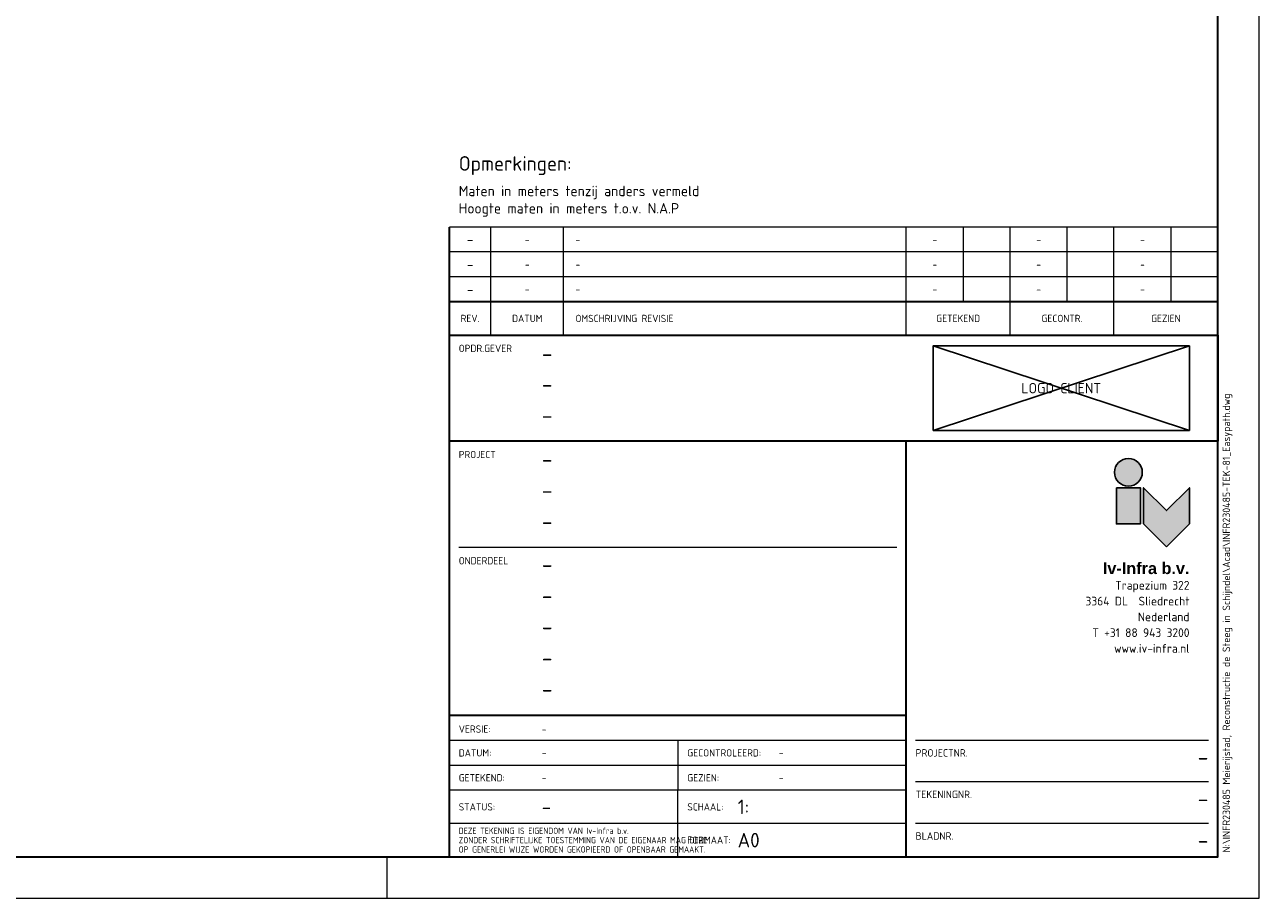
# Paper-space layout 'A0' of a CAD drawing. Header units: metres. Extents: x 0 to 1189, y 0 to 841.
# Tile 2 of 3: x 892 to 1189, y 0 to 210. Entities that reach past the tile are written whole.
import ezdxf
from ezdxf.enums import TextEntityAlignment as Align

# ---------------------------------------------------------------- set-up
doc = ezdxf.new("R2010")
doc.units = ezdxf.units.M
doc.layers.get('0').update_dxf_attribs({"color": 151})
doc.layers.get('Defpoints').update_dxf_attribs({"color": 171})
for name, color, linetype, lineweight in [('X-XX-AL-T25', 7, 'Continuous', 25), ('X-XX-AL-T35', 7, 'Continuous', 35), ('X-XX-AL-TEKENBLAD_KADER-G', 7, 'Continuous', 25), ('X-XX-AL-TEKENBLAD_TITELBLOK-S-1', 7, 'Continuous', 25), ('X-XX-AL-TEKENBLAD_WIJZIGINGSBLOK-S-1', 7, 'Continuous', 25)]:
    doc.layers.add(name, color=color, linetype=linetype, lineweight=lineweight)
doc.layers.add('X-XX-AL-TEKENBLAD_TITELBLOK_BEDRIJFSLOGO-S-1', color=7, linetype='Continuous')
doc.styles.add('Iv-Tekeninghoofd-2', font='arialbd.ttf', dxfattribs={"height": 2.8})
doc.styles.add('NLCS-ISO', font='NLCS-ISO.TTF')

# ---------------------------------------------------------------- blocks, each defined once
blk = doc.blocks.new('Iv-Revisieblok_voettekst_V2.8')
at = {"linetype": 'Continuous', "lineweight": 35}
for p in [(185, 8), (0, 0)]:
    blk.add_line(p, (0, 8), dxfattribs=at)
at = {"linetype": 'Continuous', "lineweight": 18}
for p, q in [((10, 0), (10, 8)), ((27.5, 0), (27.5, 8)), ((110, 0), (110, 8)), ((135, 0), (135, 8)), ((160, 0), (160, 8))]:
    blk.add_line(p, q, dxfattribs=at)
at = {"linetype": 'Continuous', "lineweight": 35}
blk.add_lwpolyline([(0, 0), (185, 0)], dxfattribs=at)
at = {"linetype": 'Continuous', "lineweight": 25, "style": 'NLCS-ISO'}
for s, p in [('REV.', (5, 4)), ('DATUM', (18.75, 4))]:
    blk.add_text(s, height=1.75, dxfattribs=at).set_placement(p, align=Align.MIDDLE)
blk.add_text('OMSCHRIJVING REVISIE', height=1.75, dxfattribs=at).set_placement((30.36, 4), align=Align.MIDDLE_LEFT)
for s, p in [('GETEKEND', (122.5, 4)), ('GECONTR.', (147.5, 4)), ('GEZIEN', (172.5, 4))]:
    blk.add_text(s, height=1.75, dxfattribs=at).set_placement(p, align=Align.MIDDLE_CENTER)
blk = doc.blocks.new('Iv-Revisieblok_attributes_V2.8')
at = {"linetype": 'Continuous', "lineweight": 18}
for p, q in [((185, 6), (0, 6)), ((10, 0), (10, 6)), ((27.5, 0), (27.5, 6)), ((110, 0), (110, 6)), ((123.75, 0), (123.75, 6)), ((135, 0), (135, 6)), ((148.75, 0), (148.75, 6)), ((160, 0), (160, 6)), ((173.75, 0), (173.75, 6)), ((185, 0), (0, 0))]:
    blk.add_line(p, q, dxfattribs=at)
at = {"linetype": 'Continuous', "lineweight": 35}
blk.add_line((0, 0), (0, 6), dxfattribs=at)
at = {"linetype": 'Continuous', "lineweight": 25, "style": 'NLCS-ISO', "flags": 8}
blk.add_attdef('REV_NO', text='', height=2.5, dxfattribs=at).set_placement((5, 3), align=Align.MIDDLE_CENTER)
at = {"linetype": 'Continuous', "lineweight": 18, "style": 'NLCS-ISO', "flags": 8}
for tag, p in [('REV_DATE', (18.75, 3)), ('REV_DRAW', (116.875, 3)), ('REV_CHECKED', (141.875, 3)), ('REV_APPROVED', (166.875, 3))]:
    blk.add_attdef(tag, text='', height=1.8, dxfattribs=at).set_placement(p, align=Align.MIDDLE_CENTER)
blk.add_attdef('REV_DESCRIPTION', text='', height=1.8, dxfattribs=at).set_placement((30.364, 3), align=Align.MIDDLE_LEFT)
blk = doc.blocks.new('Iv-Border_A0')
at = {"lineweight": 18}
blk.add_line((-210, 0), (-210, 10), dxfattribs=at)
blk.add_lwpolyline([(-1189, 0), (0, 0), (0, 841), (-1189, 841)], close=True, dxfattribs=at)
at = {"lineweight": 35}
blk.add_lwpolyline([(-1179, 10), (-10, 10), (-10, 831), (-1179, 831)], close=True, dxfattribs=at)
blk = doc.blocks.new('*U49')
blk.add_blockref('Iv-Border_A0', (0, 0))
blk = doc.blocks.new('Iv-Logo-IV')
at = {"layer": 'X-XX-AL-TEKENBLAD_TITELBLOK_BEDRIJFSLOGO-S-1', "lineweight": 25, "true_color": 0x146852}
h = blk.add_hatch(color=126, dxfattribs=at)
edge = h.paths.add_edge_path()
edge.add_arc((-14.7, 12.4), 3.34, 0, 360)
for points in [[(-17.6, 8.7), (-17.6, 0), (-11.8, 0), (-11.8, 8.7)], [(-5.525, -5.525), (-11.05, 0), (-11.05, 8.7), (-5.525, 3.175), (0, 8.7), (0, 0)]]:
    blk.add_hatch(color=126, dxfattribs=at).paths.add_polyline_path(points)
at = {"layer": 'X-XX-AL-TEKENBLAD_TITELBLOK_BEDRIJFSLOGO-S-1', "color": 126, "lineweight": 25, "true_color": 0x146852}
for points in [[(-17.6, 8.7), (-17.6, 0), (-11.8, 0), (-11.8, 8.7)], [(-5.525, -5.525), (-11.05, 0), (-11.05, 8.7), (-5.525, 3.175), (0, 8.7), (0, 0)]]:
    blk.add_lwpolyline(points, close=True, dxfattribs=at)
blk.add_circle((-14.7, 12.4), 3.34, dxfattribs=at)
blk = doc.blocks.new('Addressblock_Iv-Infra SLI_V2.8')
at = {"linetype": 'Continuous', "lineweight": 25, "style": 'Iv-Tekeninghoofd-2'}
blk.add_text('Iv-Infra b.v.', height=2.8, dxfattribs=at).set_placement((0, 0), align=Align.RIGHT)
at = {"linetype": 'Continuous', "lineweight": 18, "style": 'NLCS-ISO'}
for s, p in [('Trapezium 322', (0, -3.75)), ('3364 DL  Sliedrecht', (0, -7.55)), ('Nederland', (0, -11.35)), ('T +31 88 943 3200', (0, -15.15)), ('www.iv-infra.nl', (0, -18.95))]:
    blk.add_text(s, height=2.1, dxfattribs=at).set_placement(p, align=Align.RIGHT)
blk = doc.blocks.new('Logoblok Iv-Infra SLI_A0_V2.8')
for name, p in [('Iv-Logo-IV', (-6.81, -19.88)), ('Addressblock_Iv-Infra SLI_V2.8', (-6.81, -31.97))]:
    blk.add_blockref(name, p)
blk = doc.blocks.new('*U55')
at = {"lineweight": 35}
for p, q in [((0, 100), (-185, 100)), ((-185, 0), (-185, 100)), ((-75, 0), (-75, 100)), ((-75, 34), (-185, 34))]:
    blk.add_line(p, q, dxfattribs=at)
at = {"lineweight": 18}
for p, q in [((-77.25, 74.44), (-182.75, 74.44)), ((-75, 28), (-185, 28)), ((-129.97, 28), (-129.97, 16)), ((-2.25, 28), (-72.75, 28)), ((-75, 22), (-185, 22)), ((-2.25, 18), (-72.75, 18)), ((-2.25, 18), (-72.75, 18)), ((-75, 16), (-185, 16)), ((-129.97, 0), (-129.97, 16)), ((-75, 8), (-185, 8)), ((-2.25, 8), (-72.75, 8))]:
    blk.add_line(p, q, dxfattribs=at)
blk.add_blockref('Logoblok Iv-Infra SLI_A0_V2.8', (0, 100))
at = {"lineweight": 18, "style": 'NLCS-ISO'}
for s, p in [('PROJECT', (-182.75, 95.93)), ('ONDERDEEL', (-182.75, 70.37))]:
    blk.add_text(s, height=1.75, dxfattribs=at).set_placement(p)
for s, height, p in [('VERSIE:', 1.75, (-182.75, 30.73)), ('DATUM:', 1.75, (-182.75, 25)), ('GECONTROLEERD:', 1.75, (-127.72, 25)), ('PROJECTNR.', 1.8, (-72.75, 25)), ('GETEKEND:', 1.75, (-182.75, 19)), ('GEZIEN:', 1.75, (-127.72, 19)), ('TEKENINGNR.', 1.8, (-72.75, 15)), ('STATUS:', 1.75, (-182.75, 12)), ('SCHAAL:', 1.75, (-127.72, 12)), ('FORMAAT:', 1.75, (-127.72, 4)), ('BLADNR.', 1.8, (-72.75, 5))]:
    blk.add_text(s, height=height, dxfattribs=at).set_placement(p, align=Align.MIDDLE_LEFT)
at = {"linetype": 'Continuous', "lineweight": 18, "style": 'NLCS-ISO', "width": 0.8}
blk.add_text('DEZE TEKENING IS EIGENDOM VAN Iv-Infra b.v.', height=1.5, dxfattribs=at).set_placement((-182.75, 5.5))
at = {"lineweight": 18, "style": 'NLCS-ISO', "width": 0.8}
for s, p in [('ZONDER SCHRIFTELIJKE TOESTEMMING VAN DE EIGENAAR MAG DEZE', (-182.75, 3.25)), ('OP GENERLEI WIJZE WORDEN GEKOPIEERD OF OPENBAAR GEMAAKT.', (-182.75, 1))]:
    blk.add_text(s, height=1.5, dxfattribs=at).set_placement(p)
at = {"lineweight": 18, "insert": (1.17, 1), "char_height": 1.8, "attachment_point": 1, "rotation": 90, "style": 'NLCS-ISO'}
blk.add_mtext_dynamic_manual_height_columns('N:\\\\INFR230485 Meierijstad, Reconstructie de Steeg in Schijndel\\\\Acad\\\\INFR230485-TEK-81_Easypath.dwg', width=196.9063, gutter_width=9, heights=[0], dxfattribs=at)
at = {"lineweight": 50, "style": 'NLCS-ISO'}
for tag, p in [('PROJECT_1', (-162.77, 93.69)), ('PROJECT_2', (-162.77, 86.19)), ('PROJECT_3', (-162.77, 78.69)), ('SUBJECT_1', (-162.77, 68.37)), ('SUBJECT_2', (-162.77, 60.87)), ('SUBJECT_3', (-162.77, 53.37)), ('SUBJECT_4', (-162.77, 45.87)), ('SUBJECT_5', (-162.77, 38.37))]:
    blk.add_attdef(tag, p, '', height=4, dxfattribs=at)
at = {"lineweight": 18, "style": 'NLCS-ISO'}
for tag, p in [('DESCRIPTION_REV0', (-162.77, 30.66)), ('DRAWN_DATE', (-162.77, 25)), ('CHECKED_NAME', (-105.69, 25)), ('DRAWN_NAME', (-162.77, 19)), ('APPROVED_NAME', (-105.69, 19))]:
    blk.add_attdef(tag, text='', height=1.75, dxfattribs=at).set_placement(p, align=Align.MIDDLE_LEFT)
at = {"lineweight": 50, "style": 'NLCS-ISO'}
for tag, p in [('PROJECTNO_IV', (-2.25, 26)), ('DRAWING_NO', (-2.25, 16)), ('SHEET_NO', (-2.25, 6))]:
    blk.add_attdef(tag, text='', height=4, dxfattribs=at).set_placement(p, align=Align.TOP_RIGHT)
for tag, p in [('STATUS', (-162.77, 12)), ('SCALE', (-115.59, 12)), ('FORMAT', (-115.59, 4))]:
    blk.add_attdef(tag, text='', height=3.5, dxfattribs=at).set_placement(p, align=Align.MIDDLE_LEFT)
blk = doc.blocks.new('Opmerkingen')
at = {"layer": 'X-XX-AL-T25', "style": 'NLCS-ISO'}
for s, p in [('Maten in meters tenzij anders vermeld', (2.25, 6.67)), ('Hoogte maten in meters t.o.v. N.A.P', (2.25, 2.5))]:
    blk.add_text(s, height=2.5, dxfattribs=at).set_placement(p, align=Align.BOTTOM_LEFT)
at = {"layer": 'X-XX-AL-T35', "style": 'NLCS-ISO'}
blk.add_text('Opmerkingen:', height=3.5, dxfattribs=at).set_placement((2.25, 12.5), align=Align.BOTTOM_LEFT)
blk = doc.blocks.new('Iv-Logoblok-Opdrachtgever_V2.8')
at = {"lineweight": 35}
blk.add_lwpolyline([(185, 0), (0, 0), (0, 25.56), (185, 25.56)], close=True, dxfattribs=at)
at = {"layer": 'Defpoints'}
blk.add_lwpolyline([(116.45, 2.61), (178.19, 2.61), (178.19, 22.95), (116.45, 22.95)], close=True, dxfattribs=at)
for points in [[(116.45, 2.61), (178.19, 22.95)], [(178.19, 2.61), (116.45, 22.95)]]:
    blk.add_lwpolyline(points, dxfattribs=at)
at = {"lineweight": 18, "style": 'NLCS-ISO'}
blk.add_text('OPDR.GEVER', height=1.75, dxfattribs=at).set_placement((2.25, 21.48))
at = {"lineweight": 50, "style": 'NLCS-ISO'}
for tag, p in [('CLIENT_1', (22.23, 19.13)), ('CLIENT_2', (22.23, 11.74)), ('CLIENT_3', (22.23, 4.24))]:
    blk.add_attdef(tag, p, '', height=2.8, dxfattribs=at)
at = {"layer": 'Defpoints', "style": 'NLCS-ISO'}
blk.add_text('LOGO CLIENT', height=2.5, dxfattribs=at).set_placement((147.32, 12.78), align=Align.MIDDLE_CENTER)

psp = doc.layouts.new('A0')

# ---------------------------------------------------------------- block references
psp.add_blockref('Opmerkingen', (994, 161.56))
at = {"layer": 'X-XX-AL-TEKENBLAD_KADER-G'}
psp.add_blockref('*U49', (1189, 0), dxfattribs=at)
at = {"layer": 'X-XX-AL-TEKENBLAD_TITELBLOK-S-1'}
ref = psp.add_blockref('Iv-Logoblok-Opdrachtgever_V2.8', (994, 110), dxfattribs=at)
ref.add_attrib('CLIENT_1', '-', (1016.23, 129.13), dxfattribs={"color": 7, "linetype": 'Continuous', "lineweight": 50, "height": 4, "style": 'NLCS-ISO'})
ref.add_attrib('CLIENT_2', '-', (1016.23, 121.74), dxfattribs={"color": 7, "linetype": 'Continuous', "lineweight": 50, "height": 4, "style": 'NLCS-ISO'})
ref.add_attrib('CLIENT_3', '-', (1016.23, 114.24), dxfattribs={"color": 7, "linetype": 'Continuous', "lineweight": 50, "height": 4, "style": 'NLCS-ISO'})
ref = psp.add_blockref('*U55', (1179, 10), dxfattribs=at)
ref.add_attrib('PROJECT_1', '-', (1016.23, 103.69), dxfattribs={"color": 7, "linetype": 'Continuous', "lineweight": 50, "height": 4, "style": 'NLCS-ISO'})
ref.add_attrib('PROJECT_2', '-', (1016.23, 96.19), dxfattribs={"color": 7, "linetype": 'Continuous', "lineweight": 50, "height": 4, "style": 'NLCS-ISO'})
ref.add_attrib('PROJECT_3', '-', (1016.23, 88.69), dxfattribs={"color": 7, "linetype": 'Continuous', "lineweight": 50, "height": 4, "style": 'NLCS-ISO'})
ref.add_attrib('SUBJECT_1', '-', (1016.23, 78.37), dxfattribs={"color": 7, "linetype": 'Continuous', "lineweight": 50, "height": 4, "style": 'NLCS-ISO'})
ref.add_attrib('SUBJECT_2', '-', (1016.23, 70.87), dxfattribs={"color": 7, "linetype": 'Continuous', "lineweight": 50, "height": 4, "style": 'NLCS-ISO'})
ref.add_attrib('SUBJECT_3', '-', (1016.23, 63.37), dxfattribs={"color": 7, "linetype": 'Continuous', "lineweight": 50, "height": 4, "style": 'NLCS-ISO'})
ref.add_attrib('SUBJECT_4', '-', (1016.23, 55.87), dxfattribs={"color": 7, "linetype": 'Continuous', "lineweight": 50, "height": 4, "style": 'NLCS-ISO'})
ref.add_attrib('SUBJECT_5', '-', (1016.23, 48.37), dxfattribs={"color": 7, "linetype": 'Continuous', "lineweight": 50, "height": 4, "style": 'NLCS-ISO'})
ref.add_attrib('PROJECTNO_IV', '-', dxfattribs={"color": 7, "linetype": 'Continuous', "lineweight": 50, "height": 4, "style": 'NLCS-ISO'}).set_placement((1176.75, 36), align=Align.TOP_RIGHT)
ref.add_attrib('DRAWING_NO', '-', dxfattribs={"color": 7, "linetype": 'Continuous', "lineweight": 50, "height": 4, "style": 'NLCS-ISO'}).set_placement((1176.75, 26), align=Align.TOP_RIGHT)
ref.add_attrib('SHEET_NO', '-', dxfattribs={"color": 7, "linetype": 'Continuous', "lineweight": 50, "height": 4, "style": 'NLCS-ISO'}).set_placement((1176.75, 16), align=Align.TOP_RIGHT)
ref.add_attrib('DESCRIPTION_REV0', '-', dxfattribs={"color": 7, "linetype": 'Continuous', "lineweight": 18, "height": 1.75, "style": 'NLCS-ISO'}).set_placement((1016.23, 40.66), align=Align.MIDDLE_LEFT)
ref.add_attrib('DRAWN_DATE', '-', dxfattribs={"color": 7, "linetype": 'Continuous', "lineweight": 18, "height": 1.75, "style": 'NLCS-ISO'}).set_placement((1016.23, 35), align=Align.MIDDLE_LEFT)
ref.add_attrib('DRAWN_NAME', '-', dxfattribs={"color": 7, "linetype": 'Continuous', "lineweight": 18, "height": 1.75, "style": 'NLCS-ISO'}).set_placement((1016.23, 29), align=Align.MIDDLE_LEFT)
ref.add_attrib('CHECKED_NAME', '-', dxfattribs={"color": 7, "linetype": 'Continuous', "lineweight": 18, "height": 1.75, "style": 'NLCS-ISO'}).set_placement((1073.31, 35), align=Align.MIDDLE_LEFT)
ref.add_attrib('APPROVED_NAME', '-', dxfattribs={"color": 7, "linetype": 'Continuous', "lineweight": 18, "height": 1.75, "style": 'NLCS-ISO'}).set_placement((1073.31, 29), align=Align.MIDDLE_LEFT)
ref.add_attrib('STATUS', '-', dxfattribs={"color": 7, "linetype": 'Continuous', "lineweight": 50, "height": 3.5, "style": 'NLCS-ISO'}).set_placement((1016.23, 22), align=Align.MIDDLE_LEFT)
ref.add_attrib('SCALE', '1:', dxfattribs={"color": 7, "linetype": 'Continuous', "lineweight": 50, "height": 3.5, "style": 'NLCS-ISO'}).set_placement((1063.41, 22), align=Align.MIDDLE_LEFT)
ref.add_attrib('FORMAT', 'A0', dxfattribs={"color": 7, "linetype": 'Continuous', "lineweight": 50, "height": 3.5, "style": 'NLCS-ISO'}).set_placement((1063.41, 14), align=Align.MIDDLE_LEFT)
at = {"layer": 'X-XX-AL-TEKENBLAD_WIJZIGINGSBLOK-S-1'}
ref = psp.add_blockref('Iv-Revisieblok_attributes_V2.8', (994, 155.56), dxfattribs=at)
ref.add_attrib('REV_NO', '-', dxfattribs={"color": 7, "linetype": 'Continuous', "lineweight": 25, "height": 2.5, "style": 'NLCS-ISO'}).set_placement((999, 158.56), align=Align.MIDDLE_CENTER)
ref.add_attrib('REV_DATE', '-', dxfattribs={"color": 7, "linetype": 'Continuous', "lineweight": 18, "height": 1.8, "style": 'NLCS-ISO'}).set_placement((1012.75, 158.56), align=Align.MIDDLE_CENTER)
ref.add_attrib('REV_DESCRIPTION', '-', dxfattribs={"color": 7, "linetype": 'Continuous', "lineweight": 18, "height": 1.8, "style": 'NLCS-ISO'}).set_placement((1024.36, 158.56), align=Align.MIDDLE_LEFT)
ref.add_attrib('REV_DRAW', '-', dxfattribs={"color": 7, "linetype": 'Continuous', "lineweight": 18, "height": 1.8, "style": 'NLCS-ISO'}).set_placement((1110.88, 158.56), align=Align.MIDDLE_CENTER)
ref.add_attrib('REV_CHECKED', '-', dxfattribs={"color": 7, "linetype": 'Continuous', "lineweight": 18, "height": 1.8, "style": 'NLCS-ISO'}).set_placement((1135.88, 158.56), align=Align.MIDDLE_CENTER)
ref.add_attrib('REV_APPROVED', '-', dxfattribs={"color": 7, "linetype": 'Continuous', "lineweight": 18, "height": 1.8, "style": 'NLCS-ISO'}).set_placement((1160.88, 158.56), align=Align.MIDDLE_CENTER)
ref = psp.add_blockref('Iv-Revisieblok_attributes_V2.8', (994, 149.56), dxfattribs=at)
ref.add_attrib('REV_NO', '-', dxfattribs={"color": 7, "linetype": 'Continuous', "lineweight": 25, "height": 2.5, "style": 'NLCS-ISO'}).set_placement((999, 152.56), align=Align.MIDDLE_CENTER)
ref.add_attrib('REV_DATE', '-', dxfattribs={"color": 7, "linetype": 'Continuous', "lineweight": 18, "height": 1.8, "style": 'NLCS-ISO'}).set_placement((1012.75, 152.56), align=Align.MIDDLE_CENTER)
ref.add_attrib('REV_DESCRIPTION', '-', dxfattribs={"color": 7, "linetype": 'Continuous', "lineweight": 18, "height": 1.8, "style": 'NLCS-ISO'}).set_placement((1024.36, 152.56), align=Align.MIDDLE_LEFT)
ref.add_attrib('REV_DRAW', '-', dxfattribs={"color": 7, "linetype": 'Continuous', "lineweight": 18, "height": 1.8, "style": 'NLCS-ISO'}).set_placement((1110.88, 152.56), align=Align.MIDDLE_CENTER)
ref.add_attrib('REV_CHECKED', '-', dxfattribs={"color": 7, "linetype": 'Continuous', "lineweight": 18, "height": 1.8, "style": 'NLCS-ISO'}).set_placement((1135.88, 152.56), align=Align.MIDDLE_CENTER)
ref.add_attrib('REV_APPROVED', '-', dxfattribs={"color": 7, "linetype": 'Continuous', "lineweight": 18, "height": 1.8, "style": 'NLCS-ISO'}).set_placement((1160.88, 152.56), align=Align.MIDDLE_CENTER)
ref = psp.add_blockref('Iv-Revisieblok_attributes_V2.8', (994, 143.56), dxfattribs=at)
ref.add_attrib('REV_NO', '-', dxfattribs={"color": 7, "linetype": 'Continuous', "lineweight": 25, "height": 2.5, "style": 'NLCS-ISO'}).set_placement((999, 146.56), align=Align.MIDDLE_CENTER)
ref.add_attrib('REV_DATE', '-', dxfattribs={"color": 7, "linetype": 'Continuous', "lineweight": 18, "height": 1.8, "style": 'NLCS-ISO'}).set_placement((1012.75, 146.56), align=Align.MIDDLE_CENTER)
ref.add_attrib('REV_DESCRIPTION', '-', dxfattribs={"color": 7, "linetype": 'Continuous', "lineweight": 18, "height": 1.8, "style": 'NLCS-ISO'}).set_placement((1024.36, 146.56), align=Align.MIDDLE_LEFT)
ref.add_attrib('REV_DRAW', '-', dxfattribs={"color": 7, "linetype": 'Continuous', "lineweight": 18, "height": 1.8, "style": 'NLCS-ISO'}).set_placement((1110.88, 146.56), align=Align.MIDDLE_CENTER)
ref.add_attrib('REV_CHECKED', '-', dxfattribs={"color": 7, "linetype": 'Continuous', "lineweight": 18, "height": 1.8, "style": 'NLCS-ISO'}).set_placement((1135.88, 146.56), align=Align.MIDDLE_CENTER)
ref.add_attrib('REV_APPROVED', '-', dxfattribs={"color": 7, "linetype": 'Continuous', "lineweight": 18, "height": 1.8, "style": 'NLCS-ISO'}).set_placement((1160.88, 146.56), align=Align.MIDDLE_CENTER)
psp.add_blockref('Iv-Revisieblok_voettekst_V2.8', (994, 135.56), dxfattribs=at)

doc.saveas('drawing.dxf')
